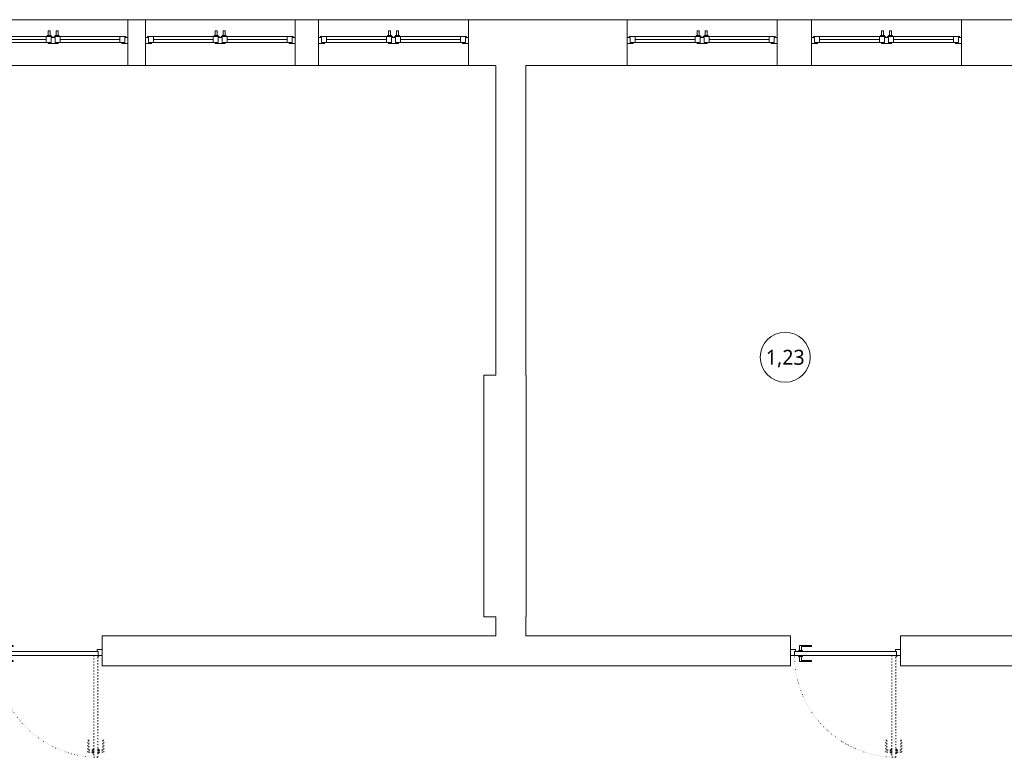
# Model space of a CAD drawing. Header units: millimetres. Extents: x 74561 to 128111, y -68197 to -28273.
# Tile 16 of 26: x 98492 to 100463, y -64620 to -63143. Entities that reach past the tile are written whole.
import ezdxf
from ezdxf.enums import TextEntityAlignment as Align

# ---------------------------------------------------------------- set-up
doc = ezdxf.new("R2010")
doc.units = ezdxf.units.MM
doc.linetypes.add('ACAD_ISO03W100', pattern=[30, 12, -18])
doc.linetypes.add('ACAD_ISO07W100', pattern=[3, 0, -3])
for name, color, linetype, lineweight in [('opis..KF', 251, 'Continuous', 9), ('stolarka_arch', 251, 'Continuous', 9), ('ściany ist..KF', 251, 'Continuous', 9)]:
    doc.layers.add(name, color=color, linetype=linetype, lineweight=lineweight)
doc.styles.add('ARCH', font='segoeuil.ttf')

# ---------------------------------------------------------------- blocks, each defined once
blk = doc.blocks.new('*U667')
at = {"layer": 'stolarka_arch', "linetype": 'ACAD_ISO03W100', "lineweight": 0, "ltscale": 0.1}
for points in [[(4.5, 102), (4.5, 0), (8.5, 0), (8.5, 102)], [(3.5, 97), (-1.5, 97), (-1.5, 85), (-0.5, 85), (-0.5, 95), (3.5, 95)], [(3.5, 98), (3.5, 94), (4.5, 94), (4.5, 98)], [(9.5, 98), (9.5, 94), (8.5, 94), (8.5, 98)], [(9.5, 97), (14.5, 97), (14.5, 85), (13.5, 85), (13.5, 95), (9.5, 95)]]:
    blk.add_lwpolyline(points, close=True, dxfattribs=at)
at = {"layer": 'stolarka_arch'}
for points in [[(5, -4), (5, -6), (0, -6), (0, 0), (4, 0), (4, -4), (5, -4)], [(106, 0), (4, 0), (4, -4), (106, -4)], [(101, 1), (101, 6), (89, 6), (89, 5), (99, 5), (99, 1)], [(102, 1), (98, 1), (98, 0), (102, 0)], [(105, -4), (105, -6), (110, -6), (110, 0), (106, 0), (106, -4), (105, -4)], [(101, -5), (101, -10), (89, -10), (89, -9), (99, -9), (99, -5)], [(102, -5), (98, -5), (98, -4), (102, -4)]]:
    blk.add_lwpolyline(points, close=True, dxfattribs=at)
blk.add_circle((4, 0.5), 0.5, dxfattribs=at)
at = {"layer": 'stolarka_arch', "linetype": 'ACAD_ISO07W100', "lineweight": 0, "ltscale": 0.5}
blk.add_arc((4, 0), 102, 0, 89.65063, dxfattribs=at)
blk = doc.blocks.new('*U1002')
at = {"layer": 'stolarka_arch', "lineweight": 0}
blk.add_lwpolyline([(0, 0), (150, 0), (150, -46), (0, -46)], close=True, dxfattribs=at)
at = {"layer": 'stolarka_arch'}
for points in [[(0, -22), (6, -22), (6, -23), (3, -23), (3, -28), (0, -28)], [(3, -23), (8, -23), (8, -29), (2, -29), (2, -28), (3, -28)], [(8, -26), (68, -26), (68, -23), (8, -23)], [(8, -26), (68, -26), (68, -29), (8, -29)], [(73, -23), (68, -23), (68, -29), (74, -29), (74, -28), (73, -28)], [(73, -30), (69, -30), (69, -29), (73, -29)], [(70, -22), (80, -22), (80, -23), (77, -23), (77, -28), (73, -28), (73, -23), (70, -23)], [(77, -23), (82, -23), (82, -29), (76, -29), (76, -28), (77, -28)], [(81, -30), (77, -30), (77, -29), (81, -29)], [(142, -26), (82, -26), (82, -23), (142, -23)], [(142, -26), (82, -26), (82, -29), (142, -29)], [(147, -23), (142, -23), (142, -29), (148, -29), (148, -28), (147, -28)], [(150, -22), (144, -22), (144, -23), (147, -23), (147, -28), (150, -28)], [(72, -35), (70, -35), (70, -30), (72, -30)], [(80, -35), (78, -35), (78, -30), (80, -30)]]:
    blk.add_lwpolyline(points, close=True, dxfattribs=at)
blk = doc.blocks.new('nr pom')
at = {"layer": 'opis..KF', "lineweight": 20}
blk.add_circle((0, 0), 25, dxfattribs=at)
at = {"layer": 'opis..KF', "style": 'ARCH'}
blk.add_attdef('00', text='', height=15, dxfattribs=at).set_placement((0, 0), align=Align.MIDDLE_CENTER)

msp = doc.modelspace()

# ---------------------------------------------------------------- linework, layer by layer
at = {"layer": 'ściany ist..KF', "linetype": 'ByBlock'}
for points in [[(98708.8, -63235), (98743.6, -63235), (98743.6, -63143), (98708.8, -63143)], [(99043.6, -63235), (99090.3, -63235), (99090.3, -63143), (99043.6, -63143)], [(100008.1, -63235), (100076.7, -63235), (100076.7, -63143), (100008.1, -63143)]]:
    msp.add_lwpolyline(points, close=True, dxfattribs=at)
for points in [[(99444.8, -63855), (99444.8, -63235), (99390.3, -63235), (99390.3, -63143), (99708.1, -63143), (99708.1, -63235), (99504.8, -63235), (99504.8, -63855)], [(100376.7, -63235), (100376.7, -63143), (100674.9, -63143), (100674.9, -63235), (100626.9, -63235), (100626.9, -64377), (101262.5, -64377), (101262.5, -64437), (100254.9, -64437), (100254.9, -64377), (100566.9, -64377), (100566.9, -63235), (100376.7, -63235)], [(99444.8, -63855), (99420.8, -63855), (99420.8, -64339), (99444.8, -64339)], [(99504.8, -64339), (99505.8, -64339), (99505.8, -63855), (99504.8, -63855)], [(98657.3, -64437), (100034.9, -64437), (100034.9, -64377), (99504.8, -64377), (99504.8, -64339)], [(99444.8, -64339), (99444.8, -64377), (98657.3, -64377), (98657.3, -64437)]]:
    msp.add_lwpolyline(points, dxfattribs=at)

# ---------------------------------------------------------------- block references
at = {"layer": 'opis..KF', "color": 30, "xscale": 2, "yscale": 2, "zscale": 2}
msp.add_blockref('nr pom', (100024.3, -63819), dxfattribs=at).add_auto_attribs({'00': '1,23'})
at = {"layer": 'stolarka_arch', "yscale": 2, "zscale": 2, "rotation": 180}
for name, p, xscale in [('*U1002', (98408.8, -63235), -2), ('*U1002', (98743.6, -63235), -2), ('*U1002', (99090.3, -63235), -2), ('*U1002', (99708.1, -63235), -2), ('*U1002', (100076.7, -63235), -2), ('*U667', (98657.3, -64416.1), 2), ('*U667', (100254.9, -64416.1), 2)]:
    msp.add_blockref(name, p, dxfattribs=dict(at, xscale=xscale))

doc.saveas('drawing.dxf')
